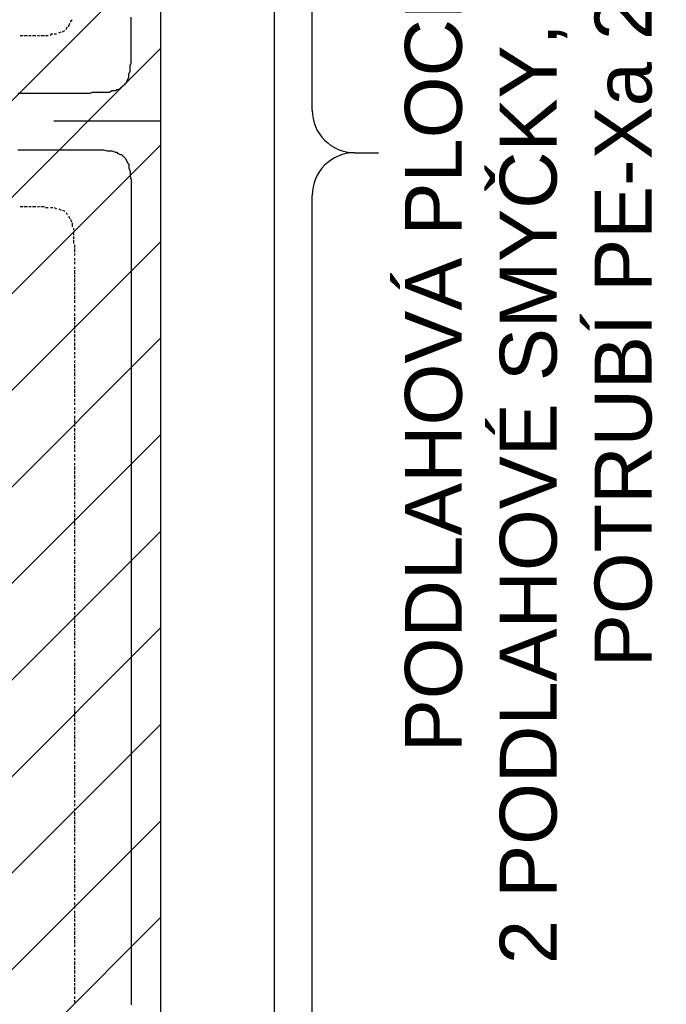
# Model space of a CAD drawing. Extents: x 997 to 109698, y 921 to 94021.
# Tile 256 of 256: x 41053 to 43325, y 17730 to 21191. Entities that reach past the tile are written whole.
import ezdxf
from ezdxf.enums import TextEntityAlignment as Align

# ---------------------------------------------------------------- set-up
doc = ezdxf.new("R2010")
doc.units = 0
doc.header["$MEASUREMENT"] = 0
for name, color, linetype in [('12', 7, 'CONTINUOUS'), ('28', 7, 'CONTINUOUS'), ('40', 7, 'CONTINUOUS'), ('42', 7, 'CONTINUOUS')]:
    doc.layers.add(name, color=color, linetype=linetype)
doc.styles.get("Standard").update_dxf_attribs({"font": 'Arial.ttf', "height": 0.2})

msp = doc.modelspace()

# ---------------------------------------------------------------- linework, layer by layer
at = {"layer": '12', "color": 1}
for p, q in [((41444.601607, 21190.953237), (41444.601607, 21199.953237)), ((41444.601607, 21178.953237), (41444.601607, 21190.953237)), ((41444.601607, 21169.953237), (41444.601607, 21178.953237)), ((41444.601607, 21161.953237), (41444.601607, 21169.953237)), ((41444.601607, 21148.953237), (41444.601607, 21161.953237)), ((41444.601607, 21140.953237), (41444.601607, 21148.953237)), ((41444.601607, 21135.953237), (41444.601607, 21140.953237)), ((41444.601607, 21127.953237), (41444.601607, 21135.953237)), ((41444.601607, 21118.953237), (41444.601607, 21127.953237)), ((41444.601607, 21110.953237), (41444.601607, 21118.953237)), ((41444.601607, 21097.953237), (41444.601607, 21110.953237)), ((41444.601607, 21089.953237), (41444.601607, 21097.953237)), ((41444.601607, 21080.953237), (41444.601607, 21089.953237)), ((41444.601607, 21068.953237), (41444.601607, 21080.953237)), ((41444.601607, 21059.953237), (41444.601607, 21068.953237)), ((41444.601607, 21051.953237), (41444.601607, 21059.953237)), ((41444.601607, 21038.953237), (41444.601607, 21051.953237)), ((41435.601607, 21000.953237), (41440.601607, 21008.953237)), ((41440.601607, 21029.953237), (41444.601607, 21038.953237)), ((41440.601607, 21021.953237), (41440.601607, 21029.953237)), ((41440.601607, 21008.953237), (41440.601607, 21021.953237)), ((41427.601607, 20970.953237), (41431.601607, 20979.953237)), ((41435.601607, 20991.953237), (41435.601607, 21000.953237)), ((41368.601607, 20936.953237), (41376.601607, 20941.953237)), ((41376.601607, 20941.953237), (41389.601607, 20941.953237)), ((41397.601607, 20945.953237), (41406.601607, 20949.953237)), ((41414.601607, 20958.953237), (41423.601607, 20962.953237)), ((41046.601607, 20932.953237), (41054.601607, 20932.953237)), ((41054.601607, 20932.953237), (41067.601607, 20932.953237)), ((41067.601607, 20932.953237), (41075.601607, 20932.953237)), ((41075.601607, 20932.953237), (41084.601607, 20932.953237)), ((41084.601607, 20932.953237), (41097.601607, 20932.953237)), ((41097.601607, 20932.953237), (41105.601607, 20932.953237)), ((41105.601607, 20932.953237), (41114.601607, 20932.953237)), ((41114.601607, 20932.953237), (41126.601607, 20932.953237)), ((41126.601607, 20932.953237), (41135.601607, 20932.953237)), ((41135.601607, 20932.953237), (41143.601607, 20932.953237)), ((41143.601607, 20932.953237), (41156.601607, 20932.953237)), ((41156.601607, 20932.953237), (41164.601607, 20932.953237)), ((41164.601607, 20932.953237), (41173.601607, 20932.953237)), ((41173.601607, 20932.953237), (41186.601607, 20932.953237)), ((41186.601607, 20932.953237), (41194.601607, 20932.953237)), ((41194.601607, 20932.953237), (41207.601607, 20932.953237)), ((41207.601607, 20932.953237), (41215.601607, 20932.953237)), ((41215.601607, 20932.953237), (41224.601607, 20932.953237)), ((41224.601607, 20932.953237), (41236.601607, 20932.953237)), ((41236.601607, 20932.953237), (41245.601607, 20932.953237)), ((41245.601607, 20932.953237), (41249.601607, 20932.953237)), ((41249.601607, 20932.953237), (41258.601607, 20932.953237)), ((41258.601607, 20932.953237), (41270.601607, 20932.953237)), ((41270.601607, 20932.953237), (41279.601607, 20932.953237)), ((41279.601607, 20932.953237), (41287.601607, 20932.953237)), ((41287.601607, 20932.953237), (41300.601607, 20932.953237)), ((41300.601607, 20932.953237), (41308.601607, 20936.953237)), ((41308.601607, 20936.953237), (41317.601607, 20936.953237)), ((41317.601607, 20936.953237), (41329.601607, 20936.953237)), ((41329.601607, 20936.953237), (41338.601607, 20936.953237)), ((41338.601607, 20936.953237), (41346.601607, 20936.953237)), ((41346.601607, 20936.953237), (41359.601607, 20936.953237)), ((41359.601607, 20936.953237), (41368.601607, 20936.953237)), ((41046.601607, 20733.953237), (41054.601607, 20733.953237)), ((41054.601607, 20733.953237), (41067.601607, 20733.953237)), ((41067.601607, 20733.953237), (41075.601607, 20733.953237)), ((41075.601607, 20733.953237), (41084.601607, 20733.953237)), ((41084.601607, 20733.953237), (41097.601607, 20733.953237)), ((41097.601607, 20733.953237), (41105.601607, 20733.953237)), ((41105.601607, 20733.953237), (41114.601607, 20733.953237)), ((41114.601607, 20733.953237), (41126.601607, 20733.953237)), ((41126.601607, 20733.953237), (41135.601607, 20733.953237)), ((41135.601607, 20733.953237), (41143.601607, 20733.953237)), ((41143.601607, 20733.953237), (41156.601607, 20733.953237)), ((41156.601607, 20733.953237), (41164.601607, 20733.953237)), ((41164.601607, 20733.953237), (41173.601607, 20733.953237)), ((41173.601607, 20733.953237), (41186.601607, 20733.953237)), ((41186.601607, 20733.953237), (41194.601607, 20733.953237)), ((41194.601607, 20733.953237), (41207.601607, 20733.953237)), ((41207.601607, 20733.953237), (41215.601607, 20733.953237)), ((41215.601607, 20733.953237), (41224.601607, 20733.953237)), ((41224.601607, 20733.953237), (41236.601607, 20733.953237)), ((41236.601607, 20733.953237), (41245.601607, 20733.953237)), ((41245.601607, 20733.953237), (41249.601607, 20733.953237)), ((41249.601607, 20733.953237), (41258.601607, 20733.953237)), ((41258.601607, 20733.953237), (41270.601607, 20733.953237)), ((41270.601607, 20733.953237), (41279.601607, 20733.953237)), ((41279.601607, 20733.953237), (41287.601607, 20733.953237)), ((41287.601607, 20733.953237), (41300.601607, 20733.953237)), ((41300.601607, 20733.953237), (41308.601607, 20733.953237)), ((41308.601607, 20733.953237), (41317.601607, 20733.953237)), ((41317.601607, 20733.953237), (41329.601607, 20733.953237)), ((41329.601607, 20733.953237), (41338.601607, 20733.953237)), ((41338.601607, 20733.953237), (41346.601607, 20733.953237)), ((41346.601607, 20733.953237), (41359.601607, 20729.953237)), ((41359.601607, 20729.953237), (41368.601607, 20729.953237)), ((41368.601607, 20729.953237), (41376.601607, 20729.953237)), ((41376.601607, 20729.953237), (41389.601607, 20725.953237)), ((41397.601607, 20720.953237), (41406.601607, 20716.953237)), ((41414.601607, 20712.953237), (41423.601607, 20704.953237)), ((41423.601607, 20704.953237), (41427.601607, 20695.953237)), ((41427.601607, 20695.953237), (41431.601607, 20687.953237)), ((41435.601607, 20678.953237), (41435.601607, 20670.953237)), ((41435.601607, 20670.953237), (41440.601607, 20657.953237)), ((41440.601607, 20657.953237), (41440.601607, 20648.953237)), ((41440.601607, 20648.953237), (41440.601607, 20640.953237)), ((41440.601607, 20640.953237), (41444.601607, 20627.953237)), ((41444.601607, 20627.953237), (41444.601607, 20619.953237)), ((41444.601607, 20619.953237), (41444.601607, 20610.953237)), ((41444.601607, 20610.953237), (41444.601607, 20598.953237)), ((41444.601607, 20598.953237), (41444.601607, 20589.953237)), ((41444.601607, 20589.953237), (41444.601607, 20581.953237)), ((41444.601607, 20581.953237), (41444.601607, 20568.953237)), ((41444.601607, 20568.953237), (41444.601607, 20560.953237)), ((41444.601607, 20560.953237), (41444.601607, 20547.953237)), ((41444.601607, 20547.953237), (41444.601607, 20538.953237)), ((41444.601607, 20538.953237), (41444.601607, 20534.953237)), ((41444.601607, 20534.953237), (41444.601607, 20530.953237)), ((41444.601607, 20530.953237), (41444.601607, 20517.953237)), ((41444.601607, 20517.953237), (41444.601607, 20509.953237)), ((41444.601607, 20509.953237), (41444.601607, 20500.953237)), ((41444.601607, 20500.953237), (41444.601607, 20488.953237)), ((41444.601607, 20488.953237), (41444.601607, 20479.953237)), ((41444.601607, 20479.953237), (41444.601607, 20471.953237)), ((41444.601607, 20471.953237), (41444.601607, 20458.953237)), ((41444.601607, 20458.953237), (41444.601607, 20450.953237)), ((41444.601607, 20450.953237), (41444.601607, 20437.953237)), ((41444.601607, 20437.953237), (41444.601607, 20428.953237)), ((41444.601607, 20428.953237), (41444.601607, 20420.953237)), ((41444.601607, 20420.953237), (41444.601607, 20407.953237)), ((41444.601607, 20407.953237), (41444.601607, 20399.953237)), ((41444.601607, 20399.953237), (41444.601607, 20390.953237)), ((41444.601607, 20390.953237), (41444.601607, 20378.953237)), ((41444.601607, 20378.953237), (41444.601607, 20369.953237)), ((41444.601607, 20369.953237), (41444.601607, 20361.953237)), ((41444.601607, 20361.953237), (41444.601607, 20348.953237)), ((41444.601607, 20348.953237), (41444.601607, 20339.953237)), ((41444.601607, 20339.953237), (41444.601607, 20331.953237)), ((41444.601607, 20331.953237), (41444.601607, 20318.953237)), ((41444.601607, 20318.953237), (41444.601607, 20310.953237)), ((41444.601607, 20310.953237), (41444.601607, 20297.953237)), ((41444.601607, 20297.953237), (41444.601607, 20289.953237)), ((41444.601607, 20289.953237), (41444.601607, 20280.953237)), ((41444.601607, 20280.953237), (41444.601607, 20268.953237)), ((41444.601607, 20268.953237), (41444.601607, 20259.953237)), ((41444.601607, 20259.953237), (41444.601607, 20251.953237)), ((41444.601607, 20251.953237), (41444.601607, 20238.953237)), ((41444.601607, 20238.953237), (41444.601607, 20229.953237)), ((41444.601607, 20229.953237), (41444.601607, 20221.953237)), ((41444.601607, 20221.953237), (41444.601607, 20208.953237)), ((41444.601607, 20208.953237), (41444.601607, 20200.953237)), ((41444.601607, 20200.953237), (41444.601607, 20187.953237)), ((41444.601607, 20187.953237), (41444.601607, 20179.953237)), ((41444.601607, 20179.953237), (41444.601607, 20170.953237)), ((41444.601607, 20170.953237), (41444.601607, 20157.953237)), ((41444.601607, 20157.953237), (41444.601607, 20149.953237)), ((41444.601607, 20149.953237), (41444.601607, 20140.953237)), ((41444.601607, 20140.953237), (41444.601607, 20128.953237)), ((41444.601607, 20128.953237), (41444.601607, 20119.953237)), ((41444.601607, 20119.953237), (41444.601607, 20111.953237)), ((41444.601607, 20111.953237), (41444.601607, 20098.953237)), ((41444.601607, 20098.953237), (41444.601607, 20090.953237)), ((41444.601607, 20090.953237), (41444.601607, 20077.953237)), ((41444.601607, 20077.953237), (41444.601607, 20069.953237)), ((41444.601607, 20069.953237), (41444.601607, 20060.953237)), ((41444.601607, 20060.953237), (41444.601607, 20047.953237)), ((41444.601607, 20047.953237), (41444.601607, 20039.953237)), ((41444.601607, 20039.953237), (41444.601607, 20030.953237)), ((41444.601607, 20030.953237), (41444.601607, 20018.953237)), ((41444.601607, 20018.953237), (41444.601607, 20009.953237)), ((41444.601607, 20009.953237), (41444.601607, 20001.953237)), ((41444.601607, 20001.953237), (41444.601607, 19988.953237)), ((41444.601607, 19988.953237), (41444.601607, 19980.953237)), ((41444.601607, 19980.953237), (41444.601607, 19967.953237)), ((41444.601607, 19967.953237), (41444.601607, 19958.953237)), ((41444.601607, 19958.953237), (41444.601607, 19950.953237)), ((41444.601607, 19950.953237), (41444.601607, 19937.953237)), ((41444.601607, 19937.953237), (41444.601607, 19929.953237)), ((41444.601607, 19929.953237), (41444.601607, 19920.953237)), ((41444.601607, 19920.953237), (41444.601607, 19908.953237)), ((41444.601607, 19908.953237), (41444.601607, 19899.953237)), ((41444.601607, 19899.953237), (41444.601607, 19891.953237)), ((41444.601607, 19891.953237), (41444.601607, 19878.953237)), ((41444.601607, 19878.953237), (41444.601607, 19870.953237)), ((41444.601607, 19870.953237), (41444.601607, 19857.953237)), ((41444.601607, 19857.953237), (41444.601607, 19848.953237)), ((41444.601607, 19848.953237), (41444.601607, 19840.953237)), ((41444.601607, 19840.953237), (41444.601607, 19827.953237)), ((41444.601607, 19827.953237), (41444.601607, 19819.953237)), ((41444.601607, 19819.953237), (41444.601607, 19810.953237)), ((41444.601607, 19810.953237), (41444.601607, 19798.953237)), ((41444.601607, 19798.953237), (41444.601607, 19789.953237)), ((41444.601607, 19789.953237), (41444.601607, 19781.953237)), ((41444.601607, 19781.953237), (41444.601607, 19768.953237)), ((41444.601607, 19768.953237), (41444.601607, 19760.953237)), ((41444.601607, 19760.953237), (41444.601607, 19751.953237)), ((41444.601607, 19751.953237), (41444.601607, 19738.953237)), ((41444.601607, 19738.953237), (41444.601607, 19730.953237)), ((41444.601607, 19730.953237), (41444.601607, 19717.953237)), ((41444.601607, 19717.953237), (41444.601607, 19709.953237)), ((41444.601607, 19709.953237), (41444.601607, 19700.953237)), ((41444.601607, 19700.953237), (41444.601607, 19687.953237)), ((41444.601607, 19687.953237), (41444.601607, 19679.953237)), ((41444.601607, 19679.953237), (41444.601607, 19671.953237)), ((41444.601607, 19671.953237), (41444.601607, 19658.953237)), ((41444.601607, 19658.953237), (41444.601607, 19649.953237)), ((41444.601607, 19649.953237), (41444.601607, 19641.953237)), ((41444.601607, 19641.953237), (41444.601607, 19628.953237)), ((41444.601607, 19628.953237), (41444.601607, 19620.953237)), ((41444.601607, 19620.953237), (41444.601607, 19607.953237)), ((41444.601607, 19607.953237), (41444.601607, 19599.953237)), ((41444.601607, 19599.953237), (41444.601607, 19590.953237)), ((41444.601607, 19590.953237), (41444.601607, 19577.953237)), ((41444.601607, 19577.953237), (41444.601607, 19569.953237)), ((41444.601607, 19569.953237), (41444.601607, 19561.953237)), ((41444.601607, 19561.953237), (41444.601607, 19548.953237)), ((41444.601607, 19548.953237), (41444.601607, 19539.953237)), ((41444.601607, 19539.953237), (41444.601607, 19531.953237)), ((41444.601607, 19531.953237), (41444.601607, 19518.953237)), ((41444.601607, 19518.953237), (41444.601607, 19510.953237)), ((41444.601607, 19510.953237), (41444.601607, 19497.953237)), ((41444.601607, 19497.953237), (41444.601607, 19489.953237)), ((41444.601607, 19489.953237), (41444.601607, 19480.953237)), ((41444.601607, 19480.953237), (41444.601607, 19467.953237)), ((41444.601607, 19467.953237), (41444.601607, 19459.953237)), ((41444.601607, 19459.953237), (41444.601607, 19450.953237)), ((41444.601607, 19450.953237), (41444.601607, 19438.953237)), ((41444.601607, 19438.953237), (41444.601607, 19429.953237)), ((41444.601607, 19429.953237), (41444.601607, 19421.953237)), ((41444.601607, 19421.953237), (41444.601607, 19408.953237)), ((41444.601607, 19408.953237), (41444.601607, 19400.953237)), ((41444.601607, 19400.953237), (41444.601607, 19387.953237)), ((41444.601607, 19387.953237), (41444.601607, 19378.953237)), ((41444.601607, 19378.953237), (41444.601607, 19370.953237)), ((41444.601607, 19370.953237), (41444.601607, 19357.953237)), ((41444.601607, 19357.953237), (41444.601607, 19349.953237)), ((41444.601607, 19349.953237), (41444.601607, 19340.953237)), ((41444.601607, 19340.953237), (41444.601607, 19328.953237)), ((41444.601607, 19328.953237), (41444.601607, 19319.953237)), ((41444.601607, 19319.953237), (41444.601607, 19311.953237)), ((41444.601607, 19311.953237), (41444.601607, 19298.953237)), ((41444.601607, 19298.953237), (41444.601607, 19290.953237)), ((41444.601607, 19290.953237), (41444.601607, 19277.953237)), ((41444.601607, 19277.953237), (41444.601607, 19268.953237)), ((41444.601607, 19268.953237), (41444.601607, 19260.953237)), ((41444.601607, 19260.953237), (41444.601607, 19247.953237)), ((41444.601607, 19247.953237), (41444.601607, 19239.953237)), ((41444.601607, 19239.953237), (41444.601607, 19230.953237)), ((41444.601607, 19230.953237), (41444.601607, 19218.953237)), ((41444.601607, 19218.953237), (41444.601607, 19209.953237)), ((41444.601607, 19209.953237), (41444.601607, 19201.953237)), ((41444.601607, 19201.953237), (41444.601607, 19188.953237)), ((41444.601607, 19188.953237), (41444.601607, 19179.953237)), ((41444.601607, 19179.953237), (41444.601607, 19171.953237)), ((41444.601607, 19171.953237), (41444.601607, 19158.953237)), ((41444.601607, 19158.953237), (41444.601607, 19150.953237)), ((41444.601607, 19150.953237), (41444.601607, 19137.953237)), ((41444.601607, 19137.953237), (41444.601607, 19129.953237)), ((41444.601607, 19129.953237), (41444.601607, 19120.953237)), ((41444.601607, 19120.953237), (41444.601607, 19108.953237)), ((41444.601607, 19108.953237), (41444.601607, 19099.953237)), ((41444.601607, 19099.953237), (41444.601607, 19091.953237)), ((41444.601607, 19091.953237), (41444.601607, 19078.953237)), ((41444.601607, 19078.953237), (41444.601607, 19069.953237)), ((41444.601607, 19069.953237), (41444.601607, 19061.953237)), ((41444.601607, 19061.953237), (41444.601607, 19048.953237)), ((41444.601607, 19048.953237), (41444.601607, 19040.953237)), ((41444.601607, 19040.953237), (41444.601607, 19027.953237)), ((41444.601607, 19027.953237), (41444.601607, 19019.953237)), ((41444.601607, 19019.953237), (41444.601607, 19010.953237)), ((41444.601607, 19010.953237), (41444.601607, 18997.953237)), ((41444.601607, 18997.953237), (41444.601607, 18989.953237)), ((41444.601607, 18989.953237), (41444.601607, 18981.953237)), ((41444.601607, 18981.953237), (41444.601607, 18968.953237)), ((41444.601607, 18968.953237), (41444.601607, 18959.953237)), ((41444.601607, 18959.953237), (41444.601607, 18951.953237)), ((41444.601607, 18951.953237), (41444.601607, 18938.953237)), ((41444.601607, 18938.953237), (41444.601607, 18930.953237)), ((41444.601607, 18930.953237), (41444.601607, 18917.953237)), ((41444.601607, 18917.953237), (41444.601607, 18909.953237)), ((41444.601607, 18909.953237), (41444.601607, 18900.953237)), ((41444.601607, 18900.953237), (41444.601607, 18887.953237)), ((41444.601607, 18887.953237), (41444.601607, 18879.953237)), ((41444.601607, 18879.953237), (41444.601607, 18870.953237)), ((41444.601607, 18870.953237), (41444.601607, 18858.953237)), ((41444.601607, 18858.953237), (41444.601607, 18849.953237)), ((41444.601607, 18849.953237), (41444.601607, 18841.953237)), ((41444.601607, 18841.953237), (41444.601607, 18828.953237)), ((41444.601607, 18828.953237), (41444.601607, 18820.953237)), ((41444.601607, 18820.953237), (41444.601607, 18807.953237)), ((41444.601607, 18807.953237), (41444.601607, 18799.953237)), ((41444.601607, 18799.953237), (41444.601607, 18790.953237)), ((41444.601607, 18790.953237), (41444.601607, 18777.953237)), ((41444.601607, 18777.953237), (41444.601607, 18769.953237)), ((41444.601607, 18769.953237), (41444.601607, 18760.953237)), ((41444.601607, 18760.953237), (41444.601607, 18748.953237)), ((41444.601607, 18748.953237), (41444.601607, 18739.953237)), ((41444.601607, 18739.953237), (41444.601607, 18731.953237)), ((41444.601607, 18731.953237), (41444.601607, 18718.953237)), ((41444.601607, 18718.953237), (41444.601607, 18710.953237)), ((41444.601607, 18710.953237), (41444.601607, 18697.953237)), ((41444.601607, 18697.953237), (41444.601607, 18688.953237)), ((41444.601607, 18688.953237), (41444.601607, 18680.953237)), ((41444.601607, 18680.953237), (41444.601607, 18667.953237)), ((41444.601607, 18667.953237), (41444.601607, 18659.953237)), ((41444.601607, 18659.953237), (41444.601607, 18650.953237)), ((41444.601607, 18650.953237), (41444.601607, 18638.953237)), ((41444.601607, 18638.953237), (41444.601607, 18629.953237)), ((41444.601607, 18629.953237), (41444.601607, 18621.953237)), ((41444.601607, 18621.953237), (41444.601607, 18608.953237)), ((41444.601607, 18608.953237), (41444.601607, 18600.953237)), ((41444.601607, 18600.953237), (41444.601607, 18591.953237)), ((41444.601607, 18591.953237), (41444.601607, 18578.953237)), ((41444.601607, 18578.953237), (41444.601607, 18570.953237)), ((41444.601607, 18570.953237), (41444.601607, 18557.953237)), ((41444.601607, 18557.953237), (41444.601607, 18549.953237)), ((41444.601607, 18549.953237), (41444.601607, 18540.953237)), ((41444.601607, 18540.953237), (41444.601607, 18528.953237)), ((41444.601607, 18528.953237), (41444.601607, 18519.953237)), ((41444.601607, 18519.953237), (41444.601607, 18511.953237)), ((41444.601607, 18511.953237), (41444.601607, 18498.953237)), ((41444.601607, 18498.953237), (41444.601607, 18489.953237)), ((41444.601607, 18489.953237), (41444.601607, 18481.953237)), ((41444.601607, 18481.953237), (41444.601607, 18468.953237)), ((41444.601607, 18468.953237), (41444.601607, 18460.953237)), ((41444.601607, 18460.953237), (41444.601607, 18447.953237)), ((41444.601607, 18447.953237), (41444.601607, 18439.953237)), ((41444.601607, 18439.953237), (41444.601607, 18430.953237)), ((41444.601607, 18430.953237), (41444.601607, 18418.953237)), ((41444.601607, 18418.953237), (41444.601607, 18409.953237)), ((41444.601607, 18409.953237), (41444.601607, 18401.953237)), ((41444.601607, 18401.953237), (41444.601607, 18388.953237)), ((41444.601607, 18388.953237), (41444.601607, 18379.953237)), ((41444.601607, 18379.953237), (41444.601607, 18371.953237)), ((41444.601607, 18371.953237), (41444.601607, 18358.953237)), ((41444.601607, 18358.953237), (41444.601607, 18350.953237)), ((41444.601607, 18350.953237), (41444.601607, 18337.953237)), ((41444.601607, 18337.953237), (41444.601607, 18329.953237)), ((41444.601607, 18329.953237), (41444.601607, 18320.953237)), ((41444.601607, 18320.953237), (41444.601607, 18307.953237)), ((41444.601607, 18307.953237), (41444.601607, 18299.953237)), ((41444.601607, 18299.953237), (41444.601607, 18291.953237)), ((41444.601607, 18291.953237), (41444.601607, 18278.953237)), ((41444.601607, 18278.953237), (41444.601607, 18269.953237)), ((41444.601607, 18269.953237), (41444.601607, 18261.953237)), ((41444.601607, 18261.953237), (41444.601607, 18248.953237)), ((41444.601607, 18248.953237), (41444.601607, 18240.953237)), ((41444.601607, 18240.953237), (41444.601607, 18227.953237)), ((41444.601607, 18227.953237), (41444.601607, 18219.953237)), ((41444.601607, 18219.953237), (41444.601607, 18210.953237)), ((41444.601607, 18210.953237), (41444.601607, 18197.953237)), ((41444.601607, 18197.953237), (41444.601607, 18189.953237)), ((41444.601607, 18189.953237), (41444.601607, 18180.953237)), ((41444.601607, 18180.953237), (41444.601607, 18168.953237)), ((41444.601607, 18168.953237), (41444.601607, 18159.953237)), ((41444.601607, 18159.953237), (41444.601607, 18151.953237)), ((41444.601607, 18151.953237), (41444.601607, 18138.953237)), ((41444.601607, 18138.953237), (41444.601607, 18130.953237)), ((41444.601607, 18130.953237), (41444.601607, 18117.953237)), ((41444.601607, 18117.953237), (41444.601607, 18109.953237)), ((41444.601607, 18109.953237), (41444.601607, 18100.953237)), ((41444.601607, 18100.953237), (41444.601607, 18087.953237)), ((41444.601607, 18087.953237), (41444.601607, 18079.953237)), ((41444.601607, 18079.953237), (41444.601607, 18070.953237)), ((41444.601607, 18070.953237), (41444.601607, 18058.953237)), ((41444.601607, 18058.953237), (41444.601607, 18049.953237)), ((41444.601607, 18049.953237), (41444.601607, 18041.953237)), ((41444.601607, 18041.953237), (41444.601607, 18028.953237)), ((41444.601607, 18028.953237), (41444.601607, 18020.953237)), ((41444.601607, 18020.953237), (41444.601607, 18011.953237)), ((41444.601607, 18011.953237), (41444.601607, 17998.953237)), ((41444.601607, 17998.953237), (41444.601607, 17990.953237)), ((41444.601607, 17990.953237), (41444.601607, 17977.953237)), ((41444.601607, 17977.953237), (41444.601607, 17969.953237)), ((41444.601607, 17969.953237), (41444.601607, 17960.953237)), ((41444.601607, 17960.953237), (41444.601607, 17948.953237)), ((41444.601607, 17948.953237), (41444.601607, 17939.953237)), ((41444.601607, 17939.953237), (41444.601607, 17931.953237)), ((41444.601607, 17931.953237), (41444.601607, 17918.953237)), ((41444.601607, 17918.953237), (41444.601607, 17910.953237)), ((41444.601607, 17910.953237), (41444.601607, 17901.953237)), ((41444.601607, 17901.953237), (41444.601607, 17888.953237)), ((41444.601607, 17888.953237), (41444.601607, 17880.953237)), ((41444.601607, 17880.953237), (41444.601607, 17867.953237)), ((41444.601607, 17867.953237), (41444.601607, 17859.953237)), ((41444.601607, 17859.953237), (41444.601607, 17850.953237)), ((41444.601607, 17850.953237), (41444.601607, 17838.953237)), ((41444.601607, 17838.953237), (41444.601607, 17829.953237)), ((41444.601607, 17829.953237), (41444.601607, 17821.953237)), ((41444.601607, 17821.953237), (41444.601607, 17808.953237)), ((41444.601607, 17808.953237), (41444.601607, 17799.953237)), ((41444.601607, 17799.953237), (41444.601607, 17791.953237)), ((41444.601607, 17791.953237), (41444.601607, 17778.953237)), ((41444.601607, 17778.953237), (41444.601607, 17770.953237)), ((41444.601607, 17770.953237), (41444.601607, 17757.953237)), ((41444.601607, 17757.953237), (41444.601607, 17749.953237)), ((41444.601607, 17749.953237), (41444.601607, 17740.953237)), ((41444.601607, 17740.953237), (41444.601607, 17727.953237))]:
    msp.add_line(p, q, dxfattribs=at)
at = {"layer": '12', "color": 5}
for p, q in [((41190.601607, 21144.953237), (41198.601607, 21148.953237)), ((41202.601607, 21148.953237), (41211.601607, 21152.953237)), ((41215.601607, 21156.953237), (41219.601607, 21165.953237)), ((41224.601607, 21165.953237), (41228.601607, 21178.953237)), ((41054.601607, 21135.953237), (41063.601607, 21135.953237)), ((41067.601607, 21135.953237), (41080.601607, 21135.953237)), ((41084.601607, 21135.953237), (41092.601607, 21135.953237)), ((41097.601607, 21135.953237), (41109.601607, 21135.953237)), ((41114.601607, 21135.953237), (41122.601607, 21135.953237)), ((41126.601607, 21135.953237), (41139.601607, 21135.953237)), ((41143.601607, 21135.953237), (41152.601607, 21135.953237)), ((41173.601607, 21140.953237), (41181.601607, 21140.953237)), ((41054.601607, 20534.953237), (41063.601607, 20534.953237)), ((41067.601607, 20534.953237), (41080.601607, 20534.953237)), ((41084.601607, 20534.953237), (41092.601607, 20534.953237)), ((41097.601607, 20534.953237), (41109.601607, 20534.953237)), ((41114.601607, 20534.953237), (41122.601607, 20534.953237)), ((41126.601607, 20534.953237), (41139.601607, 20534.953237)), ((41143.601607, 20530.953237), (41152.601607, 20530.953237)), ((41160.601607, 20530.953237), (41169.601607, 20530.953237)), ((41173.601607, 20530.953237), (41181.601607, 20526.953237)), ((41190.601607, 20526.953237), (41198.601607, 20521.953237)), ((41202.601607, 20521.953237), (41211.601607, 20517.953237)), ((41215.601607, 20513.953237), (41219.601607, 20505.953237)), ((41224.601607, 20500.953237), (41228.601607, 20492.953237)), ((41236.601607, 20475.953237), (41236.601607, 20462.953237)), ((41241.601607, 20458.953237), (41241.601607, 20450.953237)), ((41241.601607, 20445.953237), (41241.601607, 20433.953237)), ((41241.601607, 20428.953237), (41241.601607, 20420.953237)), ((41241.601607, 20416.953237), (41241.601607, 20403.953237)), ((41245.601607, 20399.953237), (41245.601607, 20390.953237)), ((41245.601607, 20386.953237), (41245.601607, 20373.953237)), ((41245.601607, 20369.953237), (41245.601607, 20361.953237)), ((41245.601607, 20352.953237), (41245.601607, 20344.953237)), ((41245.601607, 20339.953237), (41245.601607, 20335.953237)), ((41245.601607, 20335.953237), (41245.601607, 20331.953237)), ((41245.601607, 20322.953237), (41245.601607, 20314.953237)), ((41245.601607, 20310.953237), (41245.601607, 20297.953237)), ((41245.601607, 20293.953237), (41245.601607, 20284.953237)), ((41245.601607, 20280.953237), (41245.601607, 20268.953237)), ((41245.601607, 20263.953237), (41245.601607, 20255.953237)), ((41245.601607, 20251.953237), (41245.601607, 20238.953237)), ((41245.601607, 20234.953237), (41245.601607, 20225.953237)), ((41245.601607, 20221.953237), (41245.601607, 20208.953237)), ((41245.601607, 20204.953237), (41245.601607, 20195.953237)), ((41245.601607, 20187.953237), (41245.601607, 20179.953237)), ((41245.601607, 20174.953237), (41245.601607, 20166.953237)), ((41245.601607, 20157.953237), (41245.601607, 20149.953237)), ((41245.601607, 20145.953237), (41245.601607, 20132.953237)), ((41245.601607, 20128.953237), (41245.601607, 20119.953237)), ((41245.601607, 20115.953237), (41245.601607, 20102.953237)), ((41245.601607, 20098.953237), (41245.601607, 20090.953237)), ((41245.601607, 20085.953237), (41245.601607, 20073.953237)), ((41245.601607, 20069.953237), (41245.601607, 20060.953237)), ((41245.601607, 20056.953237), (41245.601607, 20043.953237)), ((41245.601607, 20039.953237), (41245.601607, 20030.953237)), ((41245.601607, 20022.953237), (41245.601607, 20013.953237)), ((41245.601607, 20009.953237), (41245.601607, 20001.953237)), ((41245.601607, 19992.953237), (41245.601607, 19984.953237)), ((41245.601607, 19980.953237), (41245.601607, 19967.953237)), ((41245.601607, 19963.953237), (41245.601607, 19954.953237)), ((41245.601607, 19950.953237), (41245.601607, 19937.953237)), ((41245.601607, 19933.953237), (41245.601607, 19925.953237)), ((41245.601607, 19920.953237), (41245.601607, 19908.953237)), ((41245.601607, 19903.953237), (41245.601607, 19895.953237)), ((41245.601607, 19891.953237), (41245.601607, 19878.953237)), ((41245.601607, 19874.953237), (41245.601607, 19865.953237)), ((41245.601607, 19857.953237), (41245.601607, 19848.953237)), ((41245.601607, 19844.953237), (41245.601607, 19836.953237)), ((41245.601607, 19827.953237), (41245.601607, 19819.953237)), ((41245.601607, 19814.953237), (41245.601607, 19806.953237)), ((41245.601607, 19798.953237), (41245.601607, 19789.953237)), ((41245.601607, 19785.953237), (41245.601607, 19772.953237)), ((41245.601607, 19768.953237), (41245.601607, 19760.953237)), ((41245.601607, 19755.953237), (41245.601607, 19743.953237)), ((41245.601607, 19738.953237), (41245.601607, 19730.953237)), ((41245.601607, 19726.953237), (41245.601607, 19713.953237)), ((41245.601607, 19709.953237), (41245.601607, 19700.953237)), ((41245.601607, 19696.953237), (41245.601607, 19683.953237)), ((41245.601607, 19679.953237), (41245.601607, 19671.953237)), ((41245.601607, 19662.953237), (41245.601607, 19654.953237)), ((41245.601607, 19649.953237), (41245.601607, 19641.953237)), ((41245.601607, 19632.953237), (41245.601607, 19624.953237)), ((41245.601607, 19620.953237), (41245.601607, 19607.953237)), ((41245.601607, 19603.953237), (41245.601607, 19594.953237)), ((41245.601607, 19590.953237), (41245.601607, 19577.953237)), ((41245.601607, 19573.953237), (41245.601607, 19565.953237)), ((41245.601607, 19561.953237), (41245.601607, 19548.953237)), ((41245.601607, 19544.953237), (41245.601607, 19535.953237)), ((41245.601607, 19531.953237), (41245.601607, 19518.953237)), ((41245.601607, 19514.953237), (41245.601607, 19505.953237)), ((41245.601607, 19497.953237), (41245.601607, 19489.953237)), ((41245.601607, 19484.953237), (41245.601607, 19476.953237)), ((41245.601607, 19467.953237), (41245.601607, 19459.953237)), ((41245.601607, 19455.953237), (41245.601607, 19442.953237)), ((41245.601607, 19438.953237), (41245.601607, 19429.953237)), ((41245.601607, 19425.953237), (41245.601607, 19412.953237)), ((41245.601607, 19408.953237), (41245.601607, 19400.953237)), ((41245.601607, 19395.953237), (41245.601607, 19383.953237)), ((41245.601607, 19378.953237), (41245.601607, 19370.953237)), ((41245.601607, 19366.953237), (41245.601607, 19353.953237)), ((41245.601607, 19349.953237), (41245.601607, 19340.953237)), ((41245.601607, 19332.953237), (41245.601607, 19323.953237)), ((41245.601607, 19319.953237), (41245.601607, 19311.953237)), ((41245.601607, 19302.953237), (41245.601607, 19294.953237)), ((41245.601607, 19290.953237), (41245.601607, 19277.953237)), ((41245.601607, 19273.953237), (41245.601607, 19264.953237)), ((41245.601607, 19260.953237), (41245.601607, 19247.953237)), ((41245.601607, 19243.953237), (41245.601607, 19235.953237)), ((41245.601607, 19230.953237), (41245.601607, 19218.953237)), ((41245.601607, 19213.953237), (41245.601607, 19205.953237)), ((41245.601607, 19201.953237), (41245.601607, 19188.953237)), ((41245.601607, 19184.953237), (41245.601607, 19175.953237)), ((41245.601607, 19171.953237), (41245.601607, 19158.953237)), ((41245.601607, 19154.953237), (41245.601607, 19146.953237)), ((41245.601607, 19137.953237), (41245.601607, 19129.953237)), ((41245.601607, 19125.953237), (41245.601607, 19116.953237)), ((41245.601607, 19108.953237), (41245.601607, 19099.953237)), ((41245.601607, 19095.953237), (41245.601607, 19082.953237)), ((41245.601607, 19078.953237), (41245.601607, 19069.953237)), ((41245.601607, 19065.953237), (41245.601607, 19053.953237)), ((41245.601607, 19048.953237), (41245.601607, 19040.953237)), ((41245.601607, 19036.953237), (41245.601607, 19023.953237)), ((41245.601607, 19019.953237), (41245.601607, 19010.953237)), ((41245.601607, 19006.953237), (41245.601607, 18993.953237)), ((41245.601607, 18989.953237), (41245.601607, 18981.953237)), ((41245.601607, 18972.953237), (41245.601607, 18964.953237)), ((41245.601607, 18959.953237), (41245.601607, 18951.953237)), ((41245.601607, 18942.953237), (41245.601607, 18934.953237)), ((41245.601607, 18930.953237), (41245.601607, 18917.953237)), ((41245.601607, 18913.953237), (41245.601607, 18904.953237)), ((41245.601607, 18900.953237), (41245.601607, 18887.953237)), ((41245.601607, 18883.953237), (41245.601607, 18875.953237)), ((41245.601607, 18870.953237), (41245.601607, 18858.953237)), ((41245.601607, 18854.953237), (41245.601607, 18845.953237)), ((41245.601607, 18841.953237), (41245.601607, 18828.953237)), ((41245.601607, 18824.953237), (41245.601607, 18815.953237)), ((41245.601607, 18807.953237), (41245.601607, 18799.953237)), ((41245.601607, 18794.953237), (41245.601607, 18786.953237)), ((41245.601607, 18777.953237), (41245.601607, 18769.953237)), ((41245.601607, 18765.953237), (41245.601607, 18752.953237)), ((41245.601607, 18748.953237), (41245.601607, 18739.953237)), ((41245.601607, 18735.953237), (41245.601607, 18722.953237)), ((41245.601607, 18718.953237), (41245.601607, 18710.953237)), ((41245.601607, 18705.953237), (41245.601607, 18693.953237)), ((41245.601607, 18688.953237), (41245.601607, 18680.953237)), ((41245.601607, 18676.953237), (41245.601607, 18663.953237)), ((41245.601607, 18659.953237), (41245.601607, 18650.953237)), ((41245.601607, 18646.953237), (41245.601607, 18633.953237)), ((41245.601607, 18629.953237), (41245.601607, 18621.953237)), ((41245.601607, 18612.953237), (41245.601607, 18604.953237)), ((41245.601607, 18600.953237), (41245.601607, 18591.953237)), ((41245.601607, 18583.953237), (41245.601607, 18574.953237)), ((41245.601607, 18570.953237), (41245.601607, 18557.953237)), ((41245.601607, 18553.953237), (41245.601607, 18545.953237)), ((41245.601607, 18540.953237), (41245.601607, 18528.953237)), ((41245.601607, 18523.953237), (41245.601607, 18515.953237)), ((41245.601607, 18511.953237), (41245.601607, 18498.953237)), ((41245.601607, 18494.953237), (41245.601607, 18485.953237)), ((41245.601607, 18481.953237), (41245.601607, 18468.953237)), ((41245.601607, 18464.953237), (41245.601607, 18456.953237)), ((41245.601607, 18447.953237), (41245.601607, 18439.953237)), ((41245.601607, 18434.953237), (41245.601607, 18426.953237)), ((41245.601607, 18418.953237), (41245.601607, 18409.953237)), ((41245.601607, 18405.953237), (41245.601607, 18392.953237)), ((41245.601607, 18388.953237), (41245.601607, 18379.953237)), ((41245.601607, 18375.953237), (41245.601607, 18362.953237)), ((41245.601607, 18358.953237), (41245.601607, 18350.953237)), ((41245.601607, 18346.953237), (41245.601607, 18333.953237)), ((41245.601607, 18329.953237), (41245.601607, 18320.953237)), ((41245.601607, 18316.953237), (41245.601607, 18303.953237)), ((41245.601607, 18299.953237), (41245.601607, 18291.953237)), ((41245.601607, 18282.953237), (41245.601607, 18274.953237)), ((41245.601607, 18269.953237), (41245.601607, 18261.953237)), ((41245.601607, 18252.953237), (41245.601607, 18244.953237)), ((41245.601607, 18240.953237), (41245.601607, 18227.953237)), ((41245.601607, 18223.953237), (41245.601607, 18214.953237)), ((41245.601607, 18210.953237), (41245.601607, 18197.953237)), ((41245.601607, 18193.953237), (41245.601607, 18185.953237)), ((41245.601607, 18180.953237), (41245.601607, 18168.953237)), ((41245.601607, 18163.953237), (41245.601607, 18155.953237)), ((41245.601607, 18151.953237), (41245.601607, 18138.953237)), ((41245.601607, 18134.953237), (41245.601607, 18125.953237)), ((41245.601607, 18117.953237), (41245.601607, 18109.953237)), ((41245.601607, 18104.953237), (41245.601607, 18096.953237)), ((41245.601607, 18087.953237), (41245.601607, 18079.953237)), ((41245.601607, 18075.953237), (41245.601607, 18066.953237)), ((41245.601607, 18058.953237), (41245.601607, 18049.953237)), ((41245.601607, 18045.953237), (41245.601607, 18032.953237)), ((41245.601607, 18028.953237), (41245.601607, 18020.953237)), ((41245.601607, 18015.953237), (41245.601607, 18003.953237)), ((41245.601607, 17998.953237), (41245.601607, 17990.953237)), ((41245.601607, 17986.953237), (41245.601607, 17973.953237)), ((41245.601607, 17969.953237), (41245.601607, 17960.953237)), ((41245.601607, 17956.953237), (41245.601607, 17943.953237)), ((41245.601607, 17939.953237), (41245.601607, 17931.953237)), ((41245.601607, 17922.953237), (41245.601607, 17914.953237)), ((41245.601607, 17910.953237), (41245.601607, 17901.953237)), ((41245.601607, 17893.953237), (41245.601607, 17884.953237)), ((41245.601607, 17880.953237), (41245.601607, 17867.953237)), ((41245.601607, 17863.953237), (41245.601607, 17854.953237)), ((41245.601607, 17850.953237), (41245.601607, 17838.953237)), ((41245.601607, 17833.953237), (41245.601607, 17825.953237)), ((41245.601607, 17821.953237), (41245.601607, 17808.953237)), ((41245.601607, 17804.953237), (41245.601607, 17795.953237)), ((41245.601607, 17791.953237), (41245.601607, 17778.953237)), ((41245.601607, 17774.953237), (41245.601607, 17766.953237)), ((41245.601607, 17757.953237), (41245.601607, 17749.953237)), ((41245.601607, 17744.953237), (41245.601607, 17736.953237))]:
    msp.add_line(p, q, dxfattribs=at)
for points in [[(41232.601607, 21182.953237), (41232.601607, 21186.953237), (41236.601607, 21190.953237)], [(41160.601607, 21135.953237), (41164.601607, 21140.953237), (41169.601607, 21140.953237)], [(41232.601607, 20488.953237), (41232.601607, 20483.953237), (41236.601607, 20479.953237)]]:
    msp.add_lwpolyline(points, dxfattribs=at)
at = {"layer": '12', "color": 1}
for points in [[(41431.601607, 20979.953237), (41435.601607, 20987.953237), (41435.601607, 20991.953237)], [(41389.601607, 20941.953237), (41393.601607, 20945.953237), (41397.601607, 20945.953237)], [(41406.601607, 20949.953237), (41410.601607, 20953.953237), (41414.601607, 20958.953237)], [(41423.601607, 20962.953237), (41423.601607, 20966.953237), (41427.601607, 20970.953237)], [(41389.601607, 20725.953237), (41393.601607, 20725.953237), (41397.601607, 20720.953237)], [(41406.601607, 20716.953237), (41410.601607, 20716.953237), (41414.601607, 20712.953237)], [(41431.601607, 20687.953237), (41435.601607, 20682.953237), (41435.601607, 20678.953237)]]:
    msp.add_lwpolyline(points, dxfattribs=at)
at = {"layer": '28', "color": 2}
for p, q in [((23939.419771, 3820.953237), (41547.636205, 21429.169671)), ((36669.227489, 16211.3497), (41547.636205, 21089.758416)), ((36897.636205, 16100.347161), (41547.636205, 20750.347161)), ((36897.636205, 15760.935906), (41547.636205, 20410.935906)), ((36897.636205, 15421.524651), (41547.636205, 20071.524651)), ((36897.636205, 15082.113396), (41547.636205, 19732.113396)), ((36897.636205, 14742.702141), (41547.636205, 19392.702141)), ((37205.299556, 14710.954237), (41547.636205, 19053.290886)), ((37544.710811, 14710.954237), (41547.636205, 18713.879631)), ((37884.122066, 14710.954237), (41547.636205, 18374.468376)), ((38223.533321, 14710.954237), (41547.636205, 18035.057122))]:
    msp.add_line(p, q, dxfattribs=at)
at = {"layer": '28', "color": 4}
msp.add_line((41172.636205, 20835.953237), (41547.636205, 20835.953237), dxfattribs=at)
at = {"layer": '40', "color": 8, "linetype": 'Continuous'}
for p, q in [((41947.636205, 14310.954237), (41947.636205, 27335.955237)), ((41547.636205, 26935.955237), (41547.636205, 14710.954237))]:
    msp.add_line(p, q, dxfattribs=at)
at = {"layer": '42', "color": 117}
for p, q in [((42080.28279, 20873.621595), (42080.28279, 27630.25029)), ((42230.28279, 20723.621595), (42313.575102, 20723.621595)), ((42080.28279, 13816.9929), (42080.28279, 20573.621595))]:
    msp.add_line(p, q, dxfattribs=at)
for centre, start, end in [((42230.28279, 20873.621595), 180, 270), ((42230.28279, 20573.621595), 90, 180)]:
    msp.add_arc(centre, 150, start, end, dxfattribs=at)

# ---------------------------------------------------------------- texts
for s, p in [('2 PODLAHOVÉ SMYČKY, ROZTEČ: 200 mm', (42939.585535, 20720.021785)), ('PODLAHOVÁ PLOCHA 56,74 m2', (42606.252202, 20720.021785)), ('POTRUBÍ PE-Xa 25×2,3 mm', (43272.918869, 20720.021785))]:
    msp.add_text(s, height=200, rotation=90, dxfattribs=at).set_placement(p, align=Align.CENTER)

doc.saveas('drawing.dxf')
